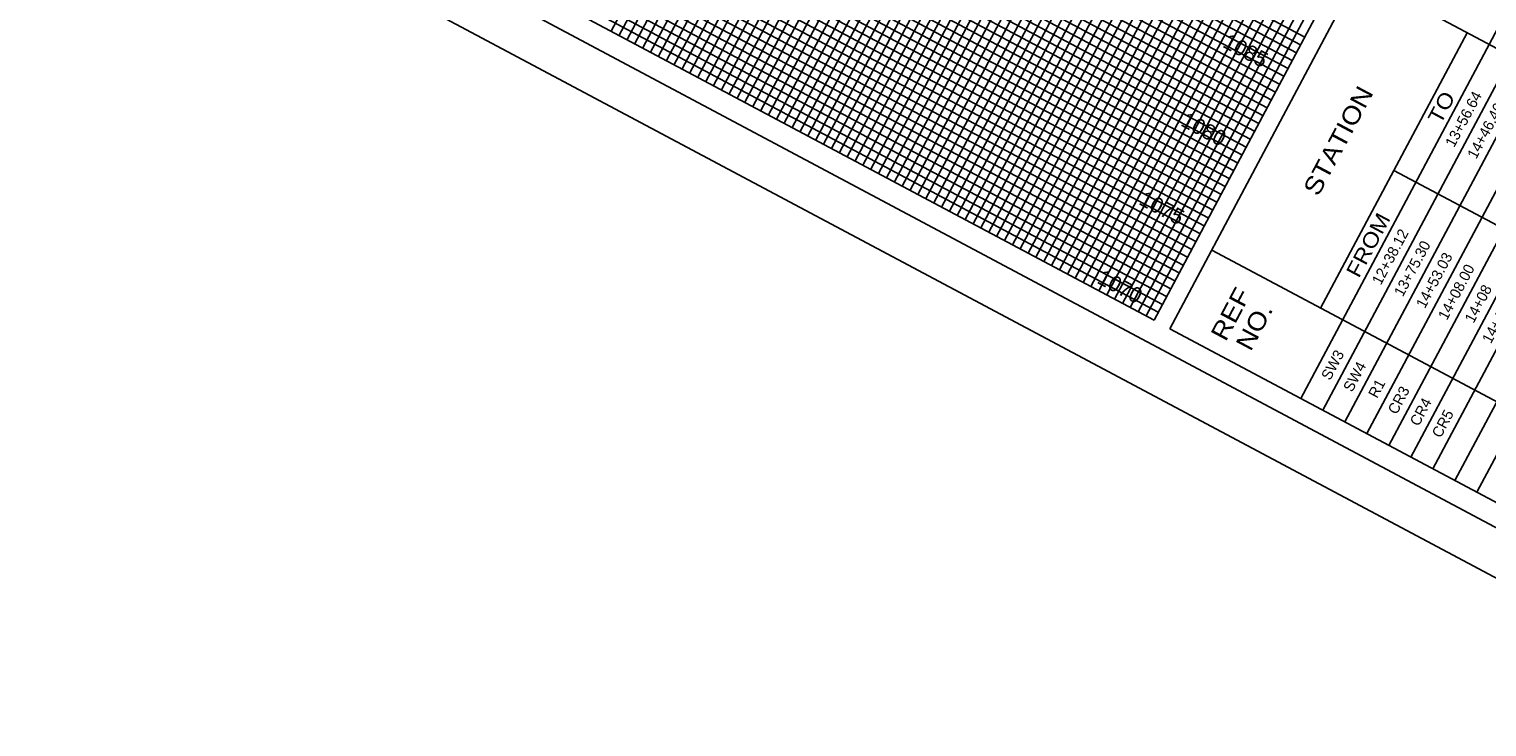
# Model space of a CAD drawing. Header units: feet. Extents: x 2245909 to 2250904, y 437476 to 439602.
# Tile 3 of 13: x 2247486 to 2247813, y 438663 to 438820. Entities that reach past the tile are written whole.
import ezdxf
from ezdxf.enums import TextEntityAlignment as Align

# ---------------------------------------------------------------- set-up
doc = ezdxf.new("R2010")
doc.units = ezdxf.units.FT
doc.header["$MEASUREMENT"] = 0
for name, color, linetype in [('GE_P_CL_Text', 7, 'Continuous'), ('SH_Border', 7, 'Continuous'), ('SH_Data', 7, 'Continuous')]:
    doc.layers.add(name, color=color, linetype=linetype)
doc.layers.add('SH_Major_Grid_Line', color=254, linetype='Continuous', transparency=0.3)
doc.layers.add('SH_Minor_Grid_Line', color=252, linetype='Continuous', transparency=0.5)
doc.styles.add('Font 70-Sub Title', font='txt', dxfattribs={"width": 1.15, "height": 0.17})
doc.styles.add('Font 70-Title', font='txt', dxfattribs={"width": 1.15, "height": 0.2})
doc.styles.add('Slanted-Normal', font='font31.shx', dxfattribs={"height": 0.14})

msp = doc.modelspace()

# ---------------------------------------------------------------- linework, layer by layer
at = {"layer": 'SH_Border'}
for p, q in [((2247873.593, 438676.868, 1083.62), (2247291.049, 438987.099, 1083.62)), ((2247877.719, 438663.342, 1083.62), (2247277.523, 438982.973, 1083.62))]:
    msp.add_line(p, q, dxfattribs=at)
at = {"layer": 'SH_Data', "color": 7, "linetype": 'Continuous'}
for p, q in [((2247934.104, 439113.695, 1083.62), (2247741.847, 438752.679, 1083.62)), ((2247963.478, 439098.051, 1083.62), (2247771.221, 438737.036, 1083.62)), ((2247968.421, 439095.419, 1083.62), (2247776.164, 438734.404, 1083.62)), ((2247973.364, 439092.787, 1083.62), (2247781.107, 438731.772, 1083.62)), ((2247978.307, 439090.155, 1083.62), (2247786.05, 438729.14, 1083.62)), ((2247983.249, 439087.522, 1083.62), (2247790.992, 438726.507, 1083.62)), ((2247988.192, 439084.89, 1083.62), (2247795.935, 438723.875, 1083.62)), ((2247993.135, 439082.258, 1083.62), (2247800.878, 438721.243, 1083.62)), ((2247998.078, 439079.626, 1083.62), (2247805.821, 438718.611, 1083.62)), ((2248003.02, 439076.993, 1083.62), (2247810.763, 438715.978, 1083.62)), ((2247314.583, 438980.231, 1083.62), (2247738.28, 438754.593, 1083.62)), ((2247738.28, 438754.593, 1083.62), (2247822.889, 438913.469, 1083.62)), ((2247784.151, 438832.117, 1083.62), (2247877.782, 438782.255, 1083.62)), ((2247808.583, 438819.106, 1083.62), (2247775.679, 438757.321, 1083.62)), ((2247792.131, 438788.214, 1083.62), (2247861.33, 438751.362, 1083.62)), ((2247751.248, 438770.332, 1083.62), (2247844.878, 438720.47, 1083.62)), ((2247741.847, 438752.679, 1083.62), (2247846.14, 438697.139, 1083.62))]:
    msp.add_line(p, q, dxfattribs=at)
at = {"layer": 'SH_Major_Grid_Line', "color": 254, "linetype": 'Continuous'}
for p, q in [((2247342.786, 439033.19, 1083.62), (2247766.483, 438807.552, 1083.62)), ((2247333.385, 439015.537, 1083.62), (2247757.053, 438789.915, 1083.62)), ((2247323.984, 438997.884, 1083.62), (2247747.681, 438772.246, 1083.62)), ((2247632.334, 438811.015, 1083.62), (2247716.942, 438969.89, 1083.62)), ((2247649.987, 438801.614, 1083.62), (2247734.595, 438960.489, 1083.62)), ((2247667.64, 438792.213, 1083.62), (2247752.248, 438951.088, 1083.62)), ((2247685.292, 438782.812, 1083.62), (2247769.901, 438941.687, 1083.62)), ((2247702.945, 438773.411, 1083.62), (2247787.554, 438932.286, 1083.62)), ((2247720.598, 438764.01, 1083.62), (2247805.207, 438922.885, 1083.62))]:
    msp.add_line(p, q, dxfattribs=at)
at = {"layer": 'SH_Minor_Grid_Line', "color": 252, "linetype": 'Continuous'}
for p, q in [((2247348.426, 439043.782, 1083.62), (2247772.124, 438818.143, 1083.62)), ((2247347.486, 439042.016, 1083.62), (2247771.184, 438816.378, 1083.62)), ((2247345.606, 439038.486, 1083.62), (2247769.303, 438812.848, 1083.62)), ((2247346.546, 439040.251, 1083.62), (2247770.244, 438814.613, 1083.62)), ((2247343.726, 439034.955, 1083.62), (2247767.423, 438809.317, 1083.62)), ((2247344.666, 439036.72, 1083.62), (2247768.363, 438811.082, 1083.62)), ((2247341.846, 439031.425, 1083.62), (2247765.543, 438805.786, 1083.62)), ((2247339.966, 439027.894, 1083.62), (2247763.663, 438802.256, 1083.62)), ((2247340.906, 439029.659, 1083.62), (2247764.603, 438804.021, 1083.62)), ((2247338.085, 439024.363, 1083.62), (2247761.783, 438798.725, 1083.62)), ((2247339.026, 439026.129, 1083.62), (2247762.723, 438800.491, 1083.62)), ((2247336.205, 439020.833, 1083.62), (2247759.873, 438795.21, 1083.62)), ((2247337.145, 439022.598, 1083.62), (2247760.813, 438796.976, 1083.62)), ((2247335.265, 439019.068, 1083.62), (2247758.933, 438793.445, 1083.62)), ((2247334.325, 439017.302, 1083.62), (2247757.993, 438791.68, 1083.62)), ((2247331.505, 439012.007, 1083.62), (2247755.173, 438786.384, 1083.62)), ((2247332.445, 439013.772, 1083.62), (2247756.113, 438788.149, 1083.62)), ((2247329.625, 439008.476, 1083.62), (2247753.292, 438782.853, 1083.62)), ((2247330.565, 439010.241, 1083.62), (2247754.233, 438784.619, 1083.62)), ((2247327.744, 439004.945, 1083.62), (2247751.412, 438779.323, 1083.62)), ((2247328.684, 439006.711, 1083.62), (2247752.352, 438781.088, 1083.62)), ((2247325.864, 439001.415, 1083.62), (2247749.532, 438775.792, 1083.62)), ((2247326.804, 439003.18, 1083.62), (2247750.472, 438777.558, 1083.62)), ((2247324.924, 438999.65, 1083.62), (2247748.592, 438774.027, 1083.62)), ((2247323.044, 438996.119, 1083.62), (2247746.741, 438770.481, 1083.62)), ((2247321.164, 438992.588, 1083.62), (2247744.861, 438766.95, 1083.62)), ((2247322.104, 438994.354, 1083.62), (2247745.801, 438768.716, 1083.62)), ((2247319.284, 438989.058, 1083.62), (2247742.981, 438763.42, 1083.62)), ((2247320.224, 438990.823, 1083.62), (2247743.921, 438765.185, 1083.62)), ((2247317.403, 438985.527, 1083.62), (2247741.101, 438759.889, 1083.62)), ((2247318.343, 438987.293, 1083.62), (2247742.041, 438761.654, 1083.62)), ((2247315.523, 438981.997, 1083.62), (2247739.22, 438756.359, 1083.62)), ((2247316.463, 438983.762, 1083.62), (2247740.161, 438758.124, 1083.62)), ((2247616.446, 438819.475, 1083.62), (2247701.055, 438978.351, 1083.62)), ((2247618.212, 438818.535, 1083.62), (2247702.82, 438977.411, 1083.62)), ((2247619.977, 438817.595, 1083.62), (2247704.585, 438976.471, 1083.62)), ((2247621.742, 438816.655, 1083.62), (2247706.351, 438975.531, 1083.62)), ((2247623.508, 438815.715, 1083.62), (2247708.116, 438974.59, 1083.62)), ((2247625.273, 438814.775, 1083.62), (2247709.881, 438973.65, 1083.62)), ((2247627.038, 438813.835, 1083.62), (2247711.647, 438972.71, 1083.62)), ((2247628.803, 438812.895, 1083.62), (2247713.412, 438971.77, 1083.62)), ((2247630.569, 438811.955, 1083.62), (2247715.177, 438970.83, 1083.62)), ((2247634.099, 438810.074, 1083.62), (2247718.708, 438968.95, 1083.62)), ((2247635.865, 438809.134, 1083.62), (2247720.473, 438968.01, 1083.62)), ((2247637.63, 438808.194, 1083.62), (2247722.238, 438967.07, 1083.62)), ((2247639.395, 438807.254, 1083.62), (2247724.004, 438966.13, 1083.62)), ((2247641.16, 438806.314, 1083.62), (2247725.769, 438965.19, 1083.62)), ((2247642.926, 438805.374, 1083.62), (2247727.534, 438964.249, 1083.62)), ((2247644.691, 438804.434, 1083.62), (2247729.299, 438963.309, 1083.62)), ((2247646.456, 438803.494, 1083.62), (2247731.065, 438962.369, 1083.62)), ((2247648.222, 438802.554, 1083.62), (2247732.83, 438961.429, 1083.62)), ((2247651.752, 438800.674, 1083.62), (2247736.361, 438959.549, 1083.62)), ((2247653.517, 438799.733, 1083.62), (2247738.126, 438958.609, 1083.62)), ((2247655.283, 438798.793, 1083.62), (2247739.891, 438957.669, 1083.62)), ((2247657.048, 438797.853, 1083.62), (2247741.656, 438956.729, 1083.62)), ((2247658.813, 438796.913, 1083.62), (2247743.422, 438955.789, 1083.62)), ((2247660.579, 438795.973, 1083.62), (2247745.187, 438954.849, 1083.62)), ((2247662.344, 438795.033, 1083.62), (2247746.952, 438953.908, 1083.62)), ((2247664.109, 438794.093, 1083.62), (2247748.718, 438952.968, 1083.62)), ((2247665.874, 438793.153, 1083.62), (2247750.483, 438952.028, 1083.62)), ((2247669.405, 438791.273, 1083.62), (2247754.013, 438950.148, 1083.62)), ((2247671.17, 438790.332, 1083.62), (2247755.779, 438949.208, 1083.62)), ((2247672.936, 438789.392, 1083.62), (2247757.544, 438948.268, 1083.62)), ((2247674.701, 438788.452, 1083.62), (2247759.309, 438947.328, 1083.62)), ((2247676.466, 438787.512, 1083.62), (2247761.075, 438946.388, 1083.62)), ((2247678.231, 438786.572, 1083.62), (2247762.84, 438945.448, 1083.62)), ((2247679.997, 438785.632, 1083.62), (2247764.605, 438944.507, 1083.62)), ((2247681.762, 438784.692, 1083.62), (2247766.37, 438943.567, 1083.62)), ((2247683.527, 438783.752, 1083.62), (2247768.136, 438942.627, 1083.62)), ((2247687.058, 438781.872, 1083.62), (2247771.666, 438940.747, 1083.62)), ((2247688.823, 438780.932, 1083.62), (2247773.431, 438939.807, 1083.62)), ((2247690.588, 438779.991, 1083.62), (2247775.197, 438938.867, 1083.62)), ((2247692.354, 438779.051, 1083.62), (2247776.962, 438937.927, 1083.62)), ((2247694.119, 438778.111, 1083.62), (2247778.727, 438936.987, 1083.62)), ((2247695.884, 438777.171, 1083.62), (2247780.493, 438936.047, 1083.62)), ((2247697.649, 438776.231, 1083.62), (2247782.258, 438935.107, 1083.62)), ((2247699.415, 438775.291, 1083.62), (2247784.023, 438934.166, 1083.62)), ((2247701.18, 438774.351, 1083.62), (2247785.788, 438933.226, 1083.62)), ((2247704.711, 438772.471, 1083.62), (2247789.319, 438931.346, 1083.62)), ((2247706.476, 438771.531, 1083.62), (2247791.084, 438930.406, 1083.62)), ((2247708.241, 438770.591, 1083.62), (2247792.85, 438929.466, 1083.62)), ((2247710.006, 438769.65, 1083.62), (2247794.615, 438928.526, 1083.62)), ((2247711.772, 438768.71, 1083.62), (2247796.38, 438927.586, 1083.62)), ((2247713.537, 438767.77, 1083.62), (2247798.145, 438926.646, 1083.62)), ((2247715.302, 438766.83, 1083.62), (2247799.911, 438925.706, 1083.62)), ((2247717.068, 438765.89, 1083.62), (2247801.676, 438924.766, 1083.62)), ((2247718.833, 438764.95, 1083.62), (2247803.441, 438923.825, 1083.62)), ((2247722.363, 438763.07, 1083.62), (2247806.972, 438921.945, 1083.62)), ((2247724.129, 438762.13, 1083.62), (2247808.737, 438921.005, 1083.62)), ((2247725.894, 438761.19, 1083.62), (2247810.502, 438920.065, 1083.62)), ((2247727.659, 438760.249, 1083.62), (2247812.268, 438919.125, 1083.62)), ((2247729.425, 438759.309, 1083.62), (2247814.033, 438918.185, 1083.62)), ((2247731.19, 438758.369, 1083.62), (2247815.798, 438917.245, 1083.62)), ((2247732.955, 438757.429, 1083.62), (2247817.564, 438916.305, 1083.62)), ((2247734.72, 438756.489, 1083.62), (2247819.329, 438915.365, 1083.62)), ((2247736.486, 438755.549, 1083.62), (2247821.094, 438914.424, 1083.62))]:
    msp.add_line(p, q, dxfattribs=at)

# ---------------------------------------------------------------- texts
at = {"layer": 'GE_P_CL_Text', "char_height": 2.4, "width": 57.4825, "attachment_point": 5, "rotation": 61.96266, "style": 'Slanted-Normal'}
for s, insert in [('13+56.64', (2247807.771, 438799.712, 1083.62)), ('14+46.46', (2247812.714, 438797.079, 1083.62)), ('12+38.12', (2247791.319, 438768.819, 1083.62)), ('13+75.30', (2247796.262, 438766.187, 1083.62)), ('14+53.03', (2247801.205, 438763.555, 1083.62)), ('14+08.00', (2247806.148, 438760.922, 1083.62)), ('14+08', (2247811.09, 438758.29, 1083.62)), ('14+46.46', (2247816.033, 438755.658, 1083.62)), ('SW3', (2247778.393, 438744.547, 1083.62)), ('SW4', (2247783.336, 438741.914, 1083.62)), ('R1', (2247788.279, 438739.282, 1083.62)), ('CR3', (2247793.221, 438736.65, 1083.62)), ('CR4', (2247798.164, 438734.018, 1083.62)), ('CR5', (2247803.107, 438731.385, 1083.62))]:
    msp.add_mtext(s, dxfattribs=dict(at, insert=insert))
at = {"layer": 'SH_Border', "color": 7, "linetype": 'Continuous', "insert": (2247667.221, 438791.426, 1083.62), "char_height": 0.12, "width": 19.18517, "attachment_point": 2, "rotation": 331.96266, "style": 'Slanted-Normal'}
msp.add_mtext('16+00', dxfattribs=at)
at = {"layer": 'SH_Data', "color": 7, "linetype": 'Continuous', "width": 1.15}
for s, height, style, p in [('STATION', 4, 'Font 70-Title', (2247779.633, 438794.87, 1083.62)), ('TO', 3.4, 'Font 70-Sub Title', (2247802.828, 438802.344, 1083.62)), ('FROM', 3.4, 'Font 70-Sub Title', (2247786.377, 438771.452, 1083.62))]:
    msp.add_text(s, height=height, rotation=61.96266, dxfattribs=dict(at, style=style)).set_placement(p, align=Align.MIDDLE_CENTER)
at = {"layer": 'SH_Data', "char_height": 3.5, "width": 20.80085, "attachment_point": 1, "rotation": 331.96266, "style": 'Slanted-Normal'}
for s, insert in [('\\pxt3;1085', (2247755.099, 438819.101, 1083.62)), ('1080', (2247745.698, 438801.448, 1083.62)), ('1075', (2247736.297, 438783.796, 1083.62)), ('1070', (2247726.896, 438766.143, 1083.62))]:
    msp.add_mtext(s, dxfattribs=dict(at, insert=insert))
at = {"layer": 'SH_Data', "color": 7, "linetype": 'Continuous', "insert": (2247758.167, 438754.562, 1083.62), "char_height": 4, "attachment_point": 5, "rotation": 61.96266, "line_spacing_factor": 0.9, "style": 'Font 70-Title'}
msp.add_mtext('REF\\PNO.', dxfattribs=at)

doc.saveas('drawing.dxf')
